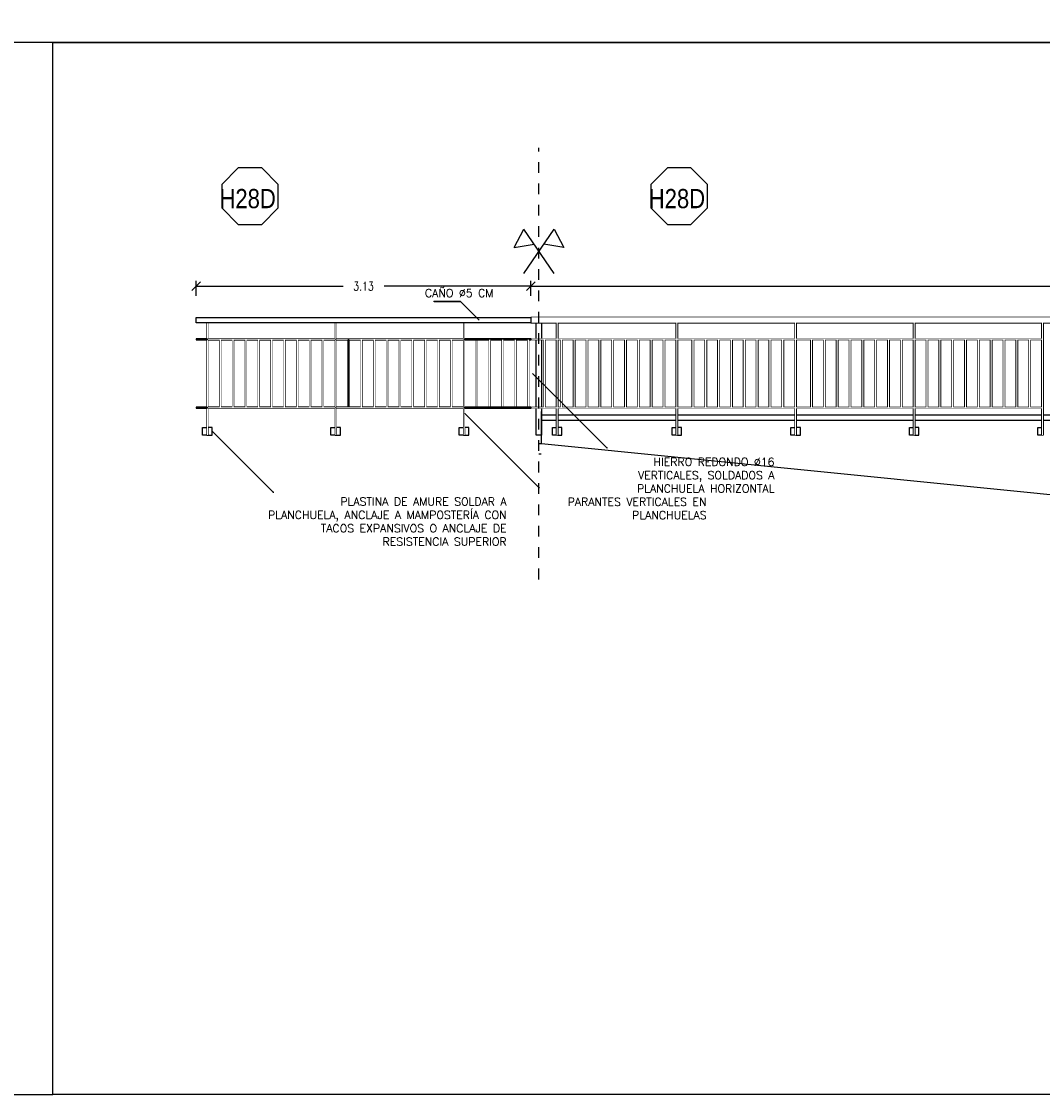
# Model space of a CAD drawing. Header units: millimetres. Extents: x -46 to 202, y -126 to 39.
# Tile 4 of 32: x -28.04 to -18.5, y -114.53 to -104.5. Entities that reach past the tile are written whole.
import ezdxf
from ezdxf.enums import TextEntityAlignment as Align

# ---------------------------------------------------------------- set-up
doc = ezdxf.new("R2010")
doc.units = ezdxf.units.MM
doc.header["$LTSCALE"] = 0.01
doc.set_wipeout_variables(frame=1)
doc.linetypes.add('DASHDOT', pattern=[1, 0.5, -0.25, 0, -0.25])
doc.layers.add('0 AUX', color=56, linetype='Continuous', plot=False)
for name, color, linetype in [('00 AC - ABERTURAS ALUMINIO - HATCH', 254, 'Continuous'), ('00 AC - SUELO', 1, 'Continuous'), ('A PROYECCION', 8, 'Continuous'), ('Hatch 354', 254, 'Continuous'), ('TXT', 3, 'Continuous'), ('TXT COTA', 3, 'Continuous')]:
    doc.layers.add(name, color=color, linetype=linetype)
doc.styles.add('arial narrow', font='ARIALN.TTF', dxfattribs={"height": 0.0025})
doc.styles.add('ESC20', font='romans.shx', dxfattribs={"height": 0.03})
doc.styles.add('SaAS simplex', font='simplex.shx', dxfattribs={"width": 0.8})
doc.dimstyles.new('COTAS 125', dxfattribs={"dimscale": 0.01, "dimtxt": 15, "dimasz": 8, "dimexe": 5, "dimexo": 20, "dimgap": 10, "dimtad": 0, "dimzin": 9, "dimdsep": 46, "dimtxsty": 'SaAS simplex', "dimblk": 'OBLIQUE', "dimcen": 0, "dimclrd": 8, "dimclre": 8, "dimclrt": 256, "dimadec": 1, "dimazin": 0, "dimtfac": 1, "dimtmove": 2, "dimatfit": 3, "dimldrblk": 'OBLIQUE', "dimfxl": 10, "dimlwd": -1, "dimlwe": -1, "dimarcsym": 0})
doc.dimstyles.new('COTAS 75', dxfattribs={"dimscale": 0.01, "dimtxt": 8, "dimasz": 8, "dimexe": 5, "dimexo": 20, "dimgap": 10, "dimtad": 0, "dimzin": 9, "dimdsep": 46, "dimtxsty": 'SaAS simplex', "dimblk": 'OBLIQUE', "dimcen": 0, "dimclrd": 8, "dimclre": 8, "dimclrt": 256, "dimadec": 1, "dimazin": 0, "dimtfac": 1, "dimtmove": 2, "dimatfit": 3, "dimldrblk": 'OBLIQUE', "dimfxl": 10, "dimlwd": -1, "dimlwe": -1, "dimarcsym": 0})

# ---------------------------------------------------------------- blocks, each defined once
blk = doc.blocks.new('baranda fachada')
at = {"color": 2, "extrusion": (0, 0, -1)}
for p, q in [((-8.428, 1.1), (-8.428, 1.1)), ((-8.428, 0.9), (-4.85, 0.9)), ((-8.428, 0.89), (-8.428, 0.9)), ((-4.85, 0.89), (-8.428, 0.89)), ((-4.84, 0.9), (-3.65, 0.9)), ((-3.65, 0.89), (-4.84, 0.89)), ((-8.428, 0.26), (-4.85, 0.26)), ((-8.428, 0.25), (-8.428, 0.26)), ((-4.85, 0.25), (-8.428, 0.25)), ((-4.84, 0.26), (-3.65, 0.26)), ((-3.65, 0.25), (-4.84, 0.25))]:
    blk.add_line(p, q, dxfattribs=at)
at = {"color": 4}
for p, q in [((-8.378, 0.9), (-8.378, 1.05)), ((-8.378, 1.05), (-8.328, 1.05)), ((-8.328, 1.05), (-8.328, 0.9)), ((-8.378, 0.26), (-8.378, 0.89)), ((-8.328, 0.89), (-8.328, 0.26)), ((-8.378, 0), (-8.378, 0.25)), ((-8.328, 0.25), (-8.328, 0)), ((-8.328, 0), (-8.378, 0))]:
    blk.add_line(p, q, dxfattribs=at)
at = {"color": 2}
for p, q in [((-3.65, 1.1), (-3.65, 1.1)), ((-7.069, 0.9), (-7.069, 0.89)), ((-5.959, 0.9), (-5.959, 0.89)), ((-4.85, 0.9), (-4.85, 0.89)), ((-7.149, 0.25), (-7.149, 0.26)), ((-7.069, 0.26), (-7.069, 0.25)), ((-6.04, 0.25), (-6.04, 0.26)), ((-5.959, 0.26), (-5.959, 0.25)), ((-4.85, 0.26), (-4.85, 0.25))]:
    blk.add_line(p, q, dxfattribs=at)
at = {"color": 6}
for points in [[(-8.178, 1.05), (-8.178, 0), (-8.188, 0), (-8.188, 1.05)], [(-7.059, 1.05), (-7.059, 0), (-7.069, 0), (-7.069, 1.05)], [(-5.949, 1.05), (-5.949, 0), (-5.959, 0), (-5.959, 1.05)], [(-4.84, 1.05), (-4.84, 0), (-4.85, 0), (-4.85, 1.05)], [(-3.64, 1.05), (-3.64, 0), (-3.65, 0), (-3.65, 1.05)]]:
    blk.add_lwpolyline(points, close=True, dxfattribs=at)
at = {"color": 252}
for points in [[(-8.188, 0), (-8.228, 0), (-8.228, 0.07), (-8.188, 0.07)], [(-8.178, 0), (-8.138, 0), (-8.138, 0.07), (-8.178, 0.07)], [(-7.069, 0), (-7.109, 0), (-7.109, 0.07), (-7.069, 0.07)], [(-7.059, 0), (-7.019, 0), (-7.019, 0.07), (-7.059, 0.07)], [(-5.959, 0), (-5.999, 0), (-5.999, 0.07), (-5.959, 0.07)], [(-5.949, 0), (-5.909, 0), (-5.909, 0.07), (-5.949, 0.07)], [(-4.85, 0), (-4.89, 0), (-4.89, 0.07), (-4.85, 0.07)], [(-4.84, 0), (-4.8, 0), (-4.8, 0.07), (-4.84, 0.07)], [(-3.65, 0), (-3.69, 0), (-3.69, 0.07), (-3.65, 0.07)]]:
    blk.add_lwpolyline(points, close=True, dxfattribs=at)
at = {"color": 2}
blk.add_polyline3d([(10.863, 1.05, 0), (10.863, 1.1, 0), (-8.428, 1.1, 0), (-8.428, 1.05, 0), (10.863, 1.05, 0), (10.863, 1.1, 0)], dxfattribs=at)
at = {"layer": '00 AC - ABERTURAS ALUMINIO - HATCH', "color": 6, "extrusion": (0, 0, -1)}
for p, q in [((-7.069, 0.9), (-7.069, 0.89)), ((-5.959, 0.9), (-5.959, 0.89)), ((-4.85, 0.9), (-4.85, 0.89)), ((-4.84, 0.89), (-4.84, 0.9)), ((-3.65, 0.9), (-3.65, 0.89)), ((-7.149, 0.25), (-7.149, 0.26)), ((-7.069, 0.26), (-7.069, 0.25)), ((-6.04, 0.25), (-6.04, 0.26)), ((-5.959, 0.26), (-5.959, 0.25)), ((-4.85, 0.26), (-4.85, 0.25)), ((-4.84, 0.25), (-4.84, 0.26)), ((-3.65, 0.26), (-3.65, 0.25))]:
    blk.add_line(p, q, dxfattribs=at)
at = {"layer": 'A PROYECCION'}
for p, q in [((-8.309, 0.26), (-8.309, 0.89)), ((-8.309, 0.89), (-8.297, 0.89)), ((-8.297, 0.89), (-8.297, 0.26)), ((-8.15, 0.89), (-8.138, 0.89)), ((-8.138, 0.89), (-8.138, 0.26)), ((-8.03, 0.89), (-8.018, 0.89)), ((-7.91, 0.89), (-7.898, 0.89)), ((-7.79, 0.89), (-7.778, 0.89)), ((-7.778, 0.89), (-7.778, 0.26)), ((-7.67, 0.26), (-7.67, 0.89)), ((-7.67, 0.89), (-7.658, 0.89)), ((-7.658, 0.89), (-7.658, 0.26)), ((-7.55, 0.26), (-7.55, 0.89)), ((-7.55, 0.89), (-7.538, 0.89)), ((-7.538, 0.89), (-7.538, 0.26)), ((-7.43, 0.26), (-7.43, 0.89)), ((-7.43, 0.89), (-7.418, 0.89)), ((-7.418, 0.89), (-7.418, 0.26)), ((-7.31, 0.26), (-7.31, 0.89)), ((-7.31, 0.89), (-7.298, 0.89)), ((-7.19, 0.89), (-7.178, 0.89)), ((-6.92, 0.26), (-6.92, 0.89)), ((-6.92, 0.89), (-6.908, 0.89)), ((-6.8, 0.89), (-6.788, 0.89)), ((-6.68, 0.89), (-6.668, 0.89)), ((-6.56, 0.89), (-6.548, 0.89)), ((-6.548, 0.89), (-6.548, 0.26)), ((-6.44, 0.26), (-6.44, 0.89)), ((-6.44, 0.89), (-6.428, 0.89)), ((-6.428, 0.89), (-6.428, 0.26)), ((-6.32, 0.26), (-6.32, 0.89)), ((-6.32, 0.89), (-6.308, 0.89)), ((-6.2, 0.26), (-6.2, 0.89)), ((-6.2, 0.89), (-6.188, 0.89)), ((-6.08, 0.26), (-6.08, 0.89)), ((-6.08, 0.89), (-6.068, 0.89)), ((-6.068, 0.89), (-6.068, 0.26)), ((-5.811, 0.26), (-5.811, 0.89)), ((-5.811, 0.89), (-5.799, 0.89)), ((-5.799, 0.89), (-5.799, 0.26)), ((-5.691, 0.26), (-5.691, 0.89)), ((-5.691, 0.89), (-5.679, 0.89)), ((-5.571, 0.26), (-5.571, 0.89)), ((-5.571, 0.89), (-5.559, 0.89)), ((-5.559, 0.89), (-5.559, 0.26)), ((-5.451, 0.89), (-5.439, 0.89)), ((-5.331, 0.89), (-5.319, 0.89)), ((-5.211, 0.89), (-5.199, 0.89)), ((-5.091, 0.26), (-5.091, 0.89)), ((-5.091, 0.89), (-5.079, 0.89)), ((-5.079, 0.89), (-5.079, 0.26)), ((-4.971, 0.26), (-4.971, 0.89)), ((-4.971, 0.89), (-4.959, 0.89)), ((-4.959, 0.89), (-4.959, 0.26)), ((-4.731, 0.26), (-4.731, 0.89)), ((-4.731, 0.89), (-4.719, 0.89)), ((-4.719, 0.89), (-4.719, 0.26)), ((-4.611, 0.26), (-4.611, 0.89)), ((-4.611, 0.89), (-4.599, 0.89)), ((-4.599, 0.89), (-4.599, 0.26)), ((-4.491, 0.26), (-4.491, 0.89)), ((-4.491, 0.89), (-4.479, 0.89)), ((-4.371, 0.89), (-4.359, 0.89)), ((-4.251, 0.89), (-4.239, 0.89)), ((-4.239, 0.89), (-4.239, 0.26)), ((-4.131, 0.26), (-4.131, 0.89)), ((-4.131, 0.89), (-4.119, 0.89)), ((-4.011, 0.26), (-4.011, 0.89)), ((-4.011, 0.89), (-3.999, 0.89)), ((-3.891, 0.89), (-3.879, 0.89)), ((-3.771, 0.26), (-3.771, 0.89)), ((-3.771, 0.89), (-3.759, 0.89)), ((-3.759, 0.89), (-3.759, 0.26)), ((-8.297, 0.26), (-8.309, 0.26)), ((-8.138, 0.26), (-8.15, 0.26)), ((-8.018, 0.26), (-8.03, 0.26)), ((-7.898, 0.26), (-7.91, 0.26)), ((-7.778, 0.26), (-7.79, 0.26)), ((-7.658, 0.26), (-7.67, 0.26)), ((-7.538, 0.26), (-7.55, 0.26)), ((-7.418, 0.26), (-7.43, 0.26)), ((-7.298, 0.26), (-7.31, 0.26)), ((-7.178, 0.26), (-7.19, 0.26)), ((-6.908, 0.26), (-6.92, 0.26)), ((-6.788, 0.26), (-6.8, 0.26)), ((-6.668, 0.26), (-6.68, 0.26)), ((-6.548, 0.26), (-6.56, 0.26)), ((-6.428, 0.26), (-6.44, 0.26)), ((-6.308, 0.26), (-6.32, 0.26)), ((-6.188, 0.26), (-6.2, 0.26)), ((-6.068, 0.26), (-6.08, 0.26)), ((-5.799, 0.26), (-5.811, 0.26)), ((-5.679, 0.26), (-5.691, 0.26)), ((-5.559, 0.26), (-5.571, 0.26)), ((-5.439, 0.26), (-5.451, 0.26)), ((-5.319, 0.26), (-5.331, 0.26)), ((-5.199, 0.26), (-5.211, 0.26)), ((-5.079, 0.26), (-5.091, 0.26)), ((-4.959, 0.26), (-4.971, 0.26)), ((-4.719, 0.26), (-4.731, 0.26)), ((-4.599, 0.26), (-4.611, 0.26)), ((-4.479, 0.26), (-4.491, 0.26)), ((-4.359, 0.26), (-4.371, 0.26)), ((-4.239, 0.26), (-4.251, 0.26)), ((-4.119, 0.26), (-4.131, 0.26)), ((-3.999, 0.26), (-4.011, 0.26)), ((-3.879, 0.26), (-3.891, 0.26)), ((-3.759, 0.26), (-3.771, 0.26))]:
    blk.add_line(p, q, dxfattribs=at)
at = {"layer": 'A PROYECCION', "extrusion": (0, 0, -1)}
for p, q in [((-8.15, 0.26), (-8.15, 0.89)), ((-8.03, 0.26), (-8.03, 0.89)), ((-8.018, 0.89), (-8.018, 0.26)), ((-7.91, 0.26), (-7.91, 0.89)), ((-7.898, 0.89), (-7.898, 0.26)), ((-7.79, 0.26), (-7.79, 0.89)), ((-7.298, 0.89), (-7.298, 0.26)), ((-7.19, 0.26), (-7.19, 0.89)), ((-7.178, 0.89), (-7.178, 0.26)), ((-6.908, 0.89), (-6.908, 0.26)), ((-6.8, 0.26), (-6.8, 0.89)), ((-6.788, 0.89), (-6.788, 0.26)), ((-6.68, 0.26), (-6.68, 0.89)), ((-6.668, 0.89), (-6.668, 0.26)), ((-6.56, 0.26), (-6.56, 0.89)), ((-6.308, 0.89), (-6.308, 0.26)), ((-6.188, 0.89), (-6.188, 0.26)), ((-5.679, 0.89), (-5.679, 0.26)), ((-5.451, 0.26), (-5.451, 0.89)), ((-5.439, 0.89), (-5.439, 0.26)), ((-5.331, 0.26), (-5.331, 0.89)), ((-5.319, 0.89), (-5.319, 0.26)), ((-5.211, 0.26), (-5.211, 0.89)), ((-5.199, 0.89), (-5.199, 0.26)), ((-4.479, 0.89), (-4.479, 0.26)), ((-4.371, 0.26), (-4.371, 0.89)), ((-4.359, 0.89), (-4.359, 0.26)), ((-4.251, 0.26), (-4.251, 0.89)), ((-4.119, 0.89), (-4.119, 0.26)), ((-3.999, 0.89), (-3.999, 0.26)), ((-3.891, 0.26), (-3.891, 0.89)), ((-3.879, 0.89), (-3.879, 0.26))]:
    blk.add_line(p, q, dxfattribs=at)
at = {"color": 6}
for points in [[(-8.178, 1.05), (-8.178, 0), (-8.188, 0), (-8.188, 1.05)], [(-7.059, 1.05), (-7.059, 0), (-7.069, 0), (-7.069, 1.05)], [(-5.949, 1.05), (-5.949, 0), (-5.959, 0), (-5.959, 1.05)], [(-4.84, 1.05), (-4.84, 0), (-4.85, 0), (-4.85, 1.05)], [(-3.64, 1.05), (-3.64, 0), (-3.65, 0), (-3.65, 1.05)]]:
    blk.add_wipeout(points, dxfattribs=at)
for points in [[(-8.297, 0.89), (-8.297, 0.26), (-8.309, 0.26), (-8.309, 0.89)], [(-8.018, 0.89), (-8.018, 0.26), (-8.03, 0.26), (-8.03, 0.89)], [(-7.898, 0.89), (-7.898, 0.26), (-7.91, 0.26), (-7.91, 0.89)], [(-7.778, 0.89), (-7.778, 0.26), (-7.79, 0.26), (-7.79, 0.89)], [(-7.658, 0.89), (-7.658, 0.26), (-7.67, 0.26), (-7.67, 0.89)], [(-7.538, 0.89), (-7.538, 0.26), (-7.55, 0.26), (-7.55, 0.89)], [(-7.418, 0.89), (-7.418, 0.26), (-7.43, 0.26), (-7.43, 0.89)], [(-7.298, 0.89), (-7.298, 0.26), (-7.31, 0.26), (-7.31, 0.89)], [(-7.178, 0.89), (-7.178, 0.26), (-7.19, 0.26), (-7.19, 0.89)], [(-6.908, 0.89), (-6.908, 0.26), (-6.92, 0.26), (-6.92, 0.89)], [(-6.788, 0.89), (-6.788, 0.26), (-6.8, 0.26), (-6.8, 0.89)], [(-6.668, 0.89), (-6.668, 0.26), (-6.68, 0.26), (-6.68, 0.89)], [(-6.548, 0.89), (-6.548, 0.26), (-6.56, 0.26), (-6.56, 0.89)], [(-6.428, 0.89), (-6.428, 0.26), (-6.44, 0.26), (-6.44, 0.89)], [(-6.308, 0.89), (-6.308, 0.26), (-6.32, 0.26), (-6.32, 0.89)], [(-6.188, 0.89), (-6.188, 0.26), (-6.2, 0.26), (-6.2, 0.89)], [(-6.068, 0.89), (-6.068, 0.26), (-6.08, 0.26), (-6.08, 0.89)], [(-5.799, 0.89), (-5.799, 0.26), (-5.811, 0.26), (-5.811, 0.89)], [(-5.679, 0.89), (-5.679, 0.26), (-5.691, 0.26), (-5.691, 0.89)], [(-5.559, 0.89), (-5.559, 0.26), (-5.571, 0.26), (-5.571, 0.89)], [(-5.439, 0.89), (-5.439, 0.26), (-5.451, 0.26), (-5.451, 0.89)], [(-5.319, 0.89), (-5.319, 0.26), (-5.331, 0.26), (-5.331, 0.89)], [(-5.199, 0.89), (-5.199, 0.26), (-5.211, 0.26), (-5.211, 0.89)], [(-5.079, 0.89), (-5.079, 0.26), (-5.091, 0.26), (-5.091, 0.89)], [(-4.959, 0.89), (-4.959, 0.26), (-4.971, 0.26), (-4.971, 0.89)], [(-4.719, 0.89), (-4.719, 0.26), (-4.731, 0.26), (-4.731, 0.89)], [(-4.599, 0.89), (-4.599, 0.26), (-4.611, 0.26), (-4.611, 0.89)], [(-4.479, 0.89), (-4.479, 0.26), (-4.491, 0.26), (-4.491, 0.89)], [(-4.359, 0.89), (-4.359, 0.26), (-4.371, 0.26), (-4.371, 0.89)], [(-4.239, 0.89), (-4.239, 0.26), (-4.251, 0.26), (-4.251, 0.89)], [(-4.119, 0.89), (-4.119, 0.26), (-4.131, 0.26), (-4.131, 0.89)], [(-3.999, 0.89), (-3.999, 0.26), (-4.011, 0.26), (-4.011, 0.89)], [(-3.879, 0.89), (-3.879, 0.26), (-3.891, 0.26), (-3.891, 0.89)], [(-3.759, 0.89), (-3.759, 0.26), (-3.771, 0.26), (-3.771, 0.89)]]:
    blk.add_wipeout(points).dxf.layer = 'A PROYECCION'
at = {"color": 2}
blk.add_wipeout([(-8.428, 1.1), (10.863, 1.1), (10.863, 1.05), (-8.428, 1.05)], dxfattribs=at)
for points in [[(-8.018, 0.89), (-8.018, 0.26), (-8.03, 0.26), (-8.03, 0.89)], [(-7.898, 0.89), (-7.898, 0.26), (-7.91, 0.26), (-7.91, 0.89)], [(-7.778, 0.89), (-7.778, 0.26), (-7.79, 0.26), (-7.79, 0.89)], [(-7.658, 0.89), (-7.658, 0.26), (-7.67, 0.26), (-7.67, 0.89)], [(-7.538, 0.89), (-7.538, 0.26), (-7.55, 0.26), (-7.55, 0.89)], [(-7.418, 0.89), (-7.418, 0.26), (-7.43, 0.26), (-7.43, 0.89)], [(-7.298, 0.89), (-7.298, 0.26), (-7.31, 0.26), (-7.31, 0.89)], [(-7.178, 0.89), (-7.178, 0.26), (-7.19, 0.26), (-7.19, 0.89)]]:
    blk.add_wipeout(points).dxf.layer = 'A PROYECCION'
at = {"color": 6}
for points in [[(-8.188, 1.05), (-8.178, 1.05), (-8.178, 0), (-8.188, 0)], [(-7.069, 1.05), (-7.059, 1.05), (-7.059, 0), (-7.069, 0)], [(-5.959, 1.05), (-5.949, 1.05), (-5.949, 0), (-5.959, 0)], [(-4.85, 1.05), (-4.84, 1.05), (-4.84, 0), (-4.85, 0)], [(-3.65, 1.05), (-3.64, 1.05), (-3.64, 0), (-3.65, 0)]]:
    blk.add_wipeout(points, dxfattribs=at)
at = {"color": 2}
for points in [[(-4.84, 0.9), (-3.65, 0.9), (-3.65, 0.89), (-4.84, 0.89)], [(-4.84, 0.26), (-3.65, 0.26), (-3.65, 0.25), (-4.84, 0.25)]]:
    blk.add_wipeout(points, dxfattribs=at)
blk.add_wipeout([(-8.138, 0.89), (-8.138, 0.26), (-8.15, 0.26), (-8.15, 0.89)]).dxf.layer = 'A PROYECCION'
for points in [[(-5.949, 0.9), (-4.85, 0.9), (-4.85, 0.89), (-5.949, 0.89)], [(-5.949, 0.26), (-4.85, 0.26), (-4.85, 0.25), (-5.949, 0.25)]]:
    blk.add_wipeout(points, dxfattribs=at)
blk.add_wipeout([(-8.138, 0.89), (-8.138, 0.26), (-8.15, 0.26), (-8.15, 0.89)]).dxf.layer = 'A PROYECCION'
for points in [[(-7.059, 0.9), (-5.959, 0.9), (-5.959, 0.89), (-7.059, 0.89)], [(-7.059, 0.26), (-5.959, 0.26), (-5.959, 0.25), (-7.059, 0.25)]]:
    blk.add_wipeout(points, dxfattribs=at)
for points in [[(-8.178, 0.9), (-7.069, 0.9), (-7.069, 0.89), (-8.178, 0.89)], [(-8.178, 0.26), (-7.069, 0.26), (-7.069, 0.25), (-8.178, 0.25)]]:
    blk.add_wipeout(points, dxfattribs=at)
for points in [[(-8.428, 0.9), (-8.188, 0.9), (-8.188, 0.89), (-8.428, 0.89)], [(-8.428, 0.26), (-8.188, 0.26), (-8.188, 0.25), (-8.428, 0.25)]]:
    blk.add_wipeout(points, dxfattribs=at)
blk = doc.blocks.new('parante vertical')
at = {"color": 6}
blk.add_lwpolyline([(-1.07, -0.005), (-0.02, -0.005), (-0.02, 0.005), (-1.07, 0.005)], close=True, dxfattribs=at)
at = {"color": 252}
for points in [[(-0.02, 0.005), (-0.02, 0.045), (-0.09, 0.045), (-0.09, 0.005)], [(-0.02, -0.005), (-0.02, -0.045), (-0.09, -0.045), (-0.09, -0.005)]]:
    blk.add_lwpolyline(points, close=True, dxfattribs=at)
at = {"color": 6}
blk.add_wipeout([(-1.07, -0.005), (-0.02, -0.005), (-0.02, 0.005), (-1.07, 0.005)], dxfattribs=at)
blk = doc.blocks.new('_Oblique')
at = {"layer": 'TXT COTA', "color": 0, "lineweight": -2}
blk.add_line((-0.5, -0.5), (0.5, 0.5), dxfattribs=at)
blk = doc.blocks.new('*D1062')
at = {"layer": 'Defpoints', "color": 0, "transparency": 16777216}
for p in [(-23.281, -106.97), (-23.281, -107.261), (-3.99, -107.261)]:
    blk.add_point(p, dxfattribs=at)
at = {"layer": 'TXT COTA', "color": 8, "transparency": 16777216}
for p, q in [((-23.281, -107.061), (-23.281, -106.92)), ((-23.281, -106.97), (-13.855, -106.97)), ((-3.99, -106.97), (-13.415, -106.97)), ((-3.99, -107.061), (-3.99, -106.92))]:
    blk.add_line(p, q, dxfattribs=at)
at = {"layer": 'TXT COTA', "color": 8, "transparency": 16777216, "xscale": 0.08, "yscale": 0.08, "zscale": 0.08, "rotation": 180}
blk.add_blockref('_Oblique', (-23.281, -106.97), dxfattribs=at)
at = {"layer": 'TXT COTA', "color": 8, "transparency": 16777216, "xscale": 0.08, "yscale": 0.08, "zscale": 0.08}
blk.add_blockref('_Oblique', (-3.99, -106.97), dxfattribs=at)
at = {"layer": 'TXT COTA', "transparency": 16777216, "insert": (-13.635, -106.97), "char_height": 0.08, "attachment_point": 5, "style": 'SaAS simplex'}
blk.add_mtext('19.29', dxfattribs=at)
blk = doc.blocks.new('tipo herreria')
blk.add_lwpolyline([(-0.0729, 0.176), (-0.176, 0.0729), (-0.176, -0.0729), (-0.0729, -0.176), (0.0729, -0.176), (0.176, -0.0729), (0.176, 0.0729), (0.0729, 0.176)], close=True)
at = {"color": 0, "style": 'arial narrow'}
blk.add_attdef('33', text='', height=0.12, dxfattribs=at).set_placement((0, -0.075), align=Align.MIDDLE_CENTER)
blk = doc.blocks.new('*D1063')
at = {"layer": 'Defpoints', "color": 0, "transparency": 16777216}
for p in [(-26.411, -106.97), (-26.411, -107.261), (-23.281, -107.261)]:
    blk.add_point(p, dxfattribs=at)
at = {"layer": 'TXT COTA', "color": 8, "transparency": 16777216}
for p, q in [((-26.411, -107.061), (-26.411, -106.92)), ((-26.411, -106.97), (-25.037, -106.97)), ((-23.281, -106.97), (-24.654, -106.97)), ((-23.281, -107.061), (-23.281, -106.92))]:
    blk.add_line(p, q, dxfattribs=at)
at = {"layer": 'TXT COTA', "color": 8, "transparency": 16777216, "xscale": 0.08, "yscale": 0.08, "zscale": 0.08, "rotation": 180}
blk.add_blockref('_Oblique', (-26.411, -106.97), dxfattribs=at)
at = {"layer": 'TXT COTA', "color": 8, "transparency": 16777216, "xscale": 0.08, "yscale": 0.08, "zscale": 0.08}
blk.add_blockref('_Oblique', (-23.281, -106.97), dxfattribs=at)
at = {"layer": 'TXT COTA', "transparency": 16777216, "insert": (-24.846, -106.97), "char_height": 0.08, "attachment_point": 5, "style": 'SaAS simplex'}
blk.add_mtext('3.13', dxfattribs=at)

msp = doc.modelspace()

# ---------------------------------------------------------------- linework, layer by layer
at = {"color": 67, "true_color": 0x727430}
for p, q in [((-23.065, -106.852), (-23.346, -106.437)), ((-23.346, -106.852), (-23.065, -106.437)), ((-23.065, -106.437), (-22.972, -106.609)), ((-23.439, -106.609), (-23.252, -106.576)), ((-22.972, -106.609), (-23.16, -106.576))]:
    msp.add_line(p, q, dxfattribs=at)
at = {"color": 2}
msp.add_line((-26.411, -107.311), (-26.411, -107.261), dxfattribs=at)
at = {"color": 67, "true_color": 0x727430}
msp.add_lwpolyline([(-23.439, -106.609), (-23.346, -106.437)], dxfattribs=at)
at = {"layer": '0 AUX'}
for points in [[(-41.726, -94.859), (2.29, -94.859), (2.29, -104.692), (-41.726, -104.692)], [(-27.751, -104.692), (-41.726, -104.692), (-41.726, -114.525), (-27.751, -114.525)]]:
    msp.add_lwpolyline(points, close=True, dxfattribs=at)
at = {"layer": '00 AC - SUELO'}
for points in [[(-23.206, -108.441), (-23.181, -108.441), (-13.886, -109.371), (-12.386, -109.371), (-3.099, -110.3), (-3.091, -110.301), (0.032, -110.301)], [(-23.186, -108.541), (-23.206, -108.541)]]:
    msp.add_lwpolyline(points, dxfattribs=at)
at = {"layer": 'A PROYECCION'}
for points in [[(-26.192, -107.471), (-26.192, -108.101), (-26.18, -108.101), (-26.18, -107.471)], [(-26.072, -107.471), (-26.072, -108.101), (-26.06, -108.101), (-26.06, -107.471)], [(-25.952, -107.471), (-25.952, -108.101), (-25.94, -108.101), (-25.94, -107.471)], [(-25.832, -107.471), (-25.832, -108.101), (-25.82, -108.101), (-25.82, -107.471)], [(-25.712, -107.471), (-25.712, -108.101), (-25.7, -108.101), (-25.7, -107.471)], [(-25.592, -107.471), (-25.592, -108.101), (-25.58, -108.101), (-25.58, -107.471)], [(-25.472, -107.471), (-25.472, -108.101), (-25.46, -108.101), (-25.46, -107.471)], [(-25.352, -107.471), (-25.352, -108.101), (-25.34, -108.101), (-25.34, -107.471)], [(-25.232, -107.471), (-25.232, -108.101), (-25.22, -108.101), (-25.22, -107.471)], [(-24.872, -107.471), (-24.872, -108.101), (-24.86, -108.101), (-24.86, -107.471)], [(-24.752, -107.471), (-24.752, -108.101), (-24.74, -108.101), (-24.74, -107.471)], [(-24.632, -107.471), (-24.632, -108.101), (-24.62, -108.101), (-24.62, -107.471)], [(-24.512, -107.471), (-24.512, -108.101), (-24.5, -108.101), (-24.5, -107.471)], [(-24.392, -107.471), (-24.392, -108.101), (-24.38, -108.101), (-24.38, -107.471)], [(-24.272, -107.471), (-24.272, -108.101), (-24.26, -108.101), (-24.26, -107.471)], [(-24.152, -107.471), (-24.152, -108.101), (-24.14, -108.101), (-24.14, -107.471)], [(-24.032, -107.471), (-24.032, -108.101), (-24.02, -108.101), (-24.02, -107.471)], [(-23.792, -107.471), (-23.792, -108.101), (-23.78, -108.101), (-23.78, -107.471)], [(-23.672, -107.471), (-23.672, -108.101), (-23.66, -108.101), (-23.66, -107.471)], [(-23.552, -107.471), (-23.552, -108.101), (-23.54, -108.101), (-23.54, -107.471)], [(-23.432, -107.471), (-23.432, -108.101), (-23.42, -108.101), (-23.42, -107.471)]]:
    msp.add_lwpolyline(points, close=True, dxfattribs=at)
at = {"layer": 'Hatch 354'}
for points in [[(-23.181, -108.171), (-3.99, -108.171)], [(-23.181, -108.221), (-3.99, -108.221)]]:
    msp.add_lwpolyline(points, dxfattribs=at)

# ---------------------------------------------------------------- block references
at = {"rotation": 270}
for p in [(-26.306, -108.381), (-25.106, -108.381), (-23.906, -108.381)]:
    msp.add_blockref('parante vertical', p, dxfattribs=at)
at = {"layer": 'TXT'}
ref = msp.add_blockref('tipo herreria', (-25.908, -106.128), dxfattribs=dict(at, xscale=1.5, yscale=1.5, zscale=1.5))
ref.add_attrib('33', 'H28D', dxfattribs={"layer": '0', "color": 0, "height": 0.18, "style": 'arial narrow'}).set_placement((-25.93, -106.241), align=Align.CENTER)
ref = msp.add_blockref('tipo herreria', (-21.895, -106.128), dxfattribs=dict(at, xscale=1.5, yscale=1.5, zscale=1.5))
ref.add_attrib('33', 'H28D', dxfattribs={"layer": '0', "color": 0, "height": 0.18, "style": 'arial narrow'}).set_placement((-21.916, -106.241), align=Align.CENTER)

# ---------------------------------------------------------------- texts
at = {"layer": 'TXT COTA', "ltscale": 0.025, "char_height": 0.0748, "attachment_point": 3, "style": 'ESC20'}
for s, insert, width in [('CAÑO ∅5 CM', (-23.631, -106.997), 1.58218), ('HIERRO REDONDO ∅16 VERTICALES, SOLDADOS A PLANCHUELA HORIZONTAL', (-21.004, -108.575), 1.58218), ('PLASTINA DE AMURE SOLDAR A PLANCHUELA, ANCLAJE A MAMPOSTERÍA CON TACOS EXPANSIVOS O ANCLAJE DE RESISTENCIA SUPERIOR', (-23.508, -108.946), 2.42963), ('PARANTES VERTICALES EN PLANCHUELAS', (-21.639, -108.948), 1.58218)]:
    msp.add_mtext(s, dxfattribs=dict(at, insert=insert, width=width))

# ---------------------------------------------------------------- leaders
at = {"layer": 'TXT COTA', "color": 1}
msp.add_leader([(-24.186, -107.112), (-23.94, -107.112), (-24.186, -107.112)], dimstyle='COTAS 125', override={"dimtxt": 5, "dimasz": 6, "dimclrd": 1, "dimldrblk": 'DotSmall'}, dxfattribs=at)

# ---------------------------------------------------------------- next in the draw order: linework, layer by layer
at = {"color": 2}
for points in [[(-26.301, -107.461), (-26.301, -107.471), (-25.111, -107.471), (-25.111, -107.461)], [(-26.301, -108.101), (-26.301, -108.111), (-25.111, -108.111), (-25.111, -108.101)]]:
    msp.add_lwpolyline(points, close=True, dxfattribs=at)
at = {"layer": 'TXT COTA', "color": 1}
msp.add_lwpolyline([(-23.94, -107.112), (-23.766, -107.286)], dxfattribs=at)

# ---------------------------------------------------------------- next in the draw order: block references
at = {"layer": '00 AC - ABERTURAS ALUMINIO - HATCH', "color": 6}
msp.add_blockref('baranda fachada', (-14.853, -108.361), dxfattribs=at)

# ---------------------------------------------------------------- next in the draw order: leaders
at = {"layer": 'TXT COTA', "color": 1}
msp.add_leader([(-25.69, -108.896), (-26.261, -108.326), (-25.69, -108.896)], dimstyle='COTAS 125', override={"dimtxt": 5, "dimasz": 6, "dimclrd": 1, "dimldrblk": 'DotSmall'}, dxfattribs=at)

# ---------------------------------------------------------------- next in the draw order: linework, layer by layer
at = {"color": 2}
for p, q in [((-26.411, -107.261), (-23.281, -107.261)), ((-23.281, -107.311), (-26.411, -107.311))]:
    msp.add_line(p, q, dxfattribs=at)
for points in [[(-23.281, -107.311), (-26.411, -107.311), (-26.411, -107.261), (-23.281, -107.261)], [(-23.281, -107.261), (-23.281, -107.311)]]:
    msp.add_lwpolyline(points, dxfattribs=at)
at = {"layer": '00 AC - ABERTURAS ALUMINIO - HATCH'}
msp.add_lwpolyline([(-23.181, -108.441), (-23.181, -108.141)], dxfattribs=at)
at = {"layer": 'A PROYECCION'}
msp.add_lwpolyline([(-23.312, -107.471), (-23.312, -108.101), (-23.3, -108.101), (-23.3, -107.471)], close=True, dxfattribs=at)
at = {"layer": 'TXT', "linetype": 'DASHDOT'}
msp.add_lwpolyline([(-23.206, -109.71), (-23.206, -105.678)], dxfattribs=at)

# ---------------------------------------------------------------- next in the draw order: dimensions: what is measured, and where the dimension line sits
at = {"layer": 'TXT COTA'}
for base, p1, p2, picture, middle in [((-26.411, -106.97), (-23.281, -107.261), (-26.411, -107.261), '*D1063', (-24.846, -106.97)), ((-23.281, -106.97), (-3.99, -107.261), (-23.281, -107.261), '*D1062', (-13.635, -106.97))]:
    dim = msp.add_linear_dim(base=base, p1=p1, p2=p2, angle=180, dimstyle='COTAS 75', dxfattribs=at)
    dim.commit()
    dim.dimension.update_dxf_attribs({"geometry": picture, "text_midpoint": middle})

# ---------------------------------------------------------------- next in the draw order: wipeouts: each hides what was drawn before it
at = {"color": 2}
msp.add_wipeout([(-26.301, -107.461), (-26.301, -107.471), (-25.111, -107.471), (-25.111, -107.461)], dxfattribs=at)

# ---------------------------------------------------------------- next in the draw order: linework, layer by layer
for points in [[(-26.411, -107.461), (-26.411, -107.471), (-26.311, -107.471), (-26.311, -107.461)], [(-25.101, -107.461), (-25.101, -107.471), (-23.911, -107.471), (-23.911, -107.461)]]:
    msp.add_lwpolyline(points, close=True, dxfattribs=at)

# ---------------------------------------------------------------- next in the draw order: wipeouts: each hides what was drawn before it
for points in [[(-26.192, -107.471), (-26.192, -108.101), (-26.18, -108.101), (-26.18, -107.471)], [(-26.072, -107.471), (-26.072, -108.101), (-26.06, -108.101), (-26.06, -107.471)], [(-25.952, -107.471), (-25.952, -108.101), (-25.94, -108.101), (-25.94, -107.471)], [(-25.832, -107.471), (-25.832, -108.101), (-25.82, -108.101), (-25.82, -107.471)], [(-25.712, -107.471), (-25.712, -108.101), (-25.7, -108.101), (-25.7, -107.471)], [(-25.592, -107.471), (-25.592, -108.101), (-25.58, -108.101), (-25.58, -107.471)], [(-25.472, -107.471), (-25.472, -108.101), (-25.46, -108.101), (-25.46, -107.471)], [(-25.352, -107.471), (-25.352, -108.101), (-25.34, -108.101), (-25.34, -107.471)], [(-25.232, -107.471), (-25.232, -108.101), (-25.22, -108.101), (-25.22, -107.471)]]:
    msp.add_wipeout(points).dxf.layer = 'A PROYECCION'

# ---------------------------------------------------------------- next in the draw order: wipeouts: each hides what was drawn before it
for points in [[(-25.101, -107.461), (-25.101, -107.471), (-23.911, -107.471), (-23.911, -107.461)], [(-26.301, -108.101), (-26.301, -108.111), (-25.111, -108.111), (-25.111, -108.101)]]:
    msp.add_wipeout(points, dxfattribs=at)

# ---------------------------------------------------------------- next in the draw order: linework, layer by layer
for p, q in [((-23.901, -107.461), (-23.901, -107.471)), ((-23.281, -107.461), (-23.901, -107.461)), ((-23.901, -107.461), (-23.901, -107.471)), ((-23.901, -107.471), (-23.281, -107.471))]:
    msp.add_line(p, q, dxfattribs=at)
for points in [[(-26.411, -108.101), (-26.411, -108.111), (-26.311, -108.111), (-26.311, -108.101)], [(-25.101, -108.101), (-25.101, -108.111), (-23.911, -108.111), (-23.911, -108.101)]]:
    msp.add_lwpolyline(points, close=True, dxfattribs=at)

# ---------------------------------------------------------------- next in the draw order: wipeouts: each hides what was drawn before it
for points in [[(-24.992, -107.471), (-24.992, -108.101), (-24.98, -108.101), (-24.98, -107.471)], [(-24.872, -107.471), (-24.872, -108.101), (-24.86, -108.101), (-24.86, -107.471)], [(-24.752, -107.471), (-24.752, -108.101), (-24.74, -108.101), (-24.74, -107.471)], [(-24.632, -107.471), (-24.632, -108.101), (-24.62, -108.101), (-24.62, -107.471)], [(-24.512, -107.471), (-24.512, -108.101), (-24.5, -108.101), (-24.5, -107.471)], [(-24.392, -107.471), (-24.392, -108.101), (-24.38, -108.101), (-24.38, -107.471)], [(-24.272, -107.471), (-24.272, -108.101), (-24.26, -108.101), (-24.26, -107.471)], [(-24.032, -107.471), (-24.032, -108.101), (-24.02, -108.101), (-24.02, -107.471)]]:
    msp.add_wipeout(points).dxf.layer = 'A PROYECCION'

# ---------------------------------------------------------------- next in the draw order: linework, layer by layer
at = {"layer": 'A PROYECCION'}
msp.add_lwpolyline([(-24.992, -107.471), (-24.992, -108.101), (-24.98, -108.101), (-24.98, -107.471)], close=True, dxfattribs=at)

# ---------------------------------------------------------------- next in the draw order: wipeouts: each hides what was drawn before it
at = {"color": 2}
msp.add_wipeout([(-25.101, -108.101), (-25.101, -108.111), (-23.911, -108.111), (-23.911, -108.101)], dxfattribs=at)

# ---------------------------------------------------------------- next in the draw order: linework, layer by layer
for p, q in [((-23.901, -108.101), (-23.901, -108.111)), ((-23.281, -108.101), (-23.901, -108.101)), ((-23.901, -108.101), (-23.901, -108.111)), ((-23.901, -108.111), (-23.281, -108.111))]:
    msp.add_line(p, q, dxfattribs=at)

# ---------------------------------------------------------------- next in the draw order: leaders
at = {"layer": 'TXT COTA', "color": 1}
msp.add_leader([(-23.205, -108.854), (-23.901, -108.158), (-23.205, -108.854)], dimstyle='COTAS 125', override={"dimtxt": 5, "dimasz": 6, "dimclrd": 1, "dimldrblk": 'DotSmall'}, dxfattribs=at)

# ---------------------------------------------------------------- next in the draw order: wipeouts: each hides what was drawn before it
msp.add_wipeout([(-24.152, -107.471), (-24.152, -108.101), (-24.14, -108.101), (-24.14, -107.471)]).dxf.layer = 'A PROYECCION'

# ---------------------------------------------------------------- next in the draw order: wipeouts: each hides what was drawn before it
msp.add_wipeout([(-23.792, -107.471), (-23.792, -108.101), (-23.78, -108.101), (-23.78, -107.471)]).dxf.layer = 'A PROYECCION'

# ---------------------------------------------------------------- next in the draw order: linework, layer by layer
at = {"color": 2}
for p, q in [((-23.281, -107.461), (-23.901, -107.461)), ((-23.901, -107.471), (-23.281, -107.471))]:
    msp.add_line(p, q, dxfattribs=at)

# ---------------------------------------------------------------- next in the draw order: wipeouts: each hides what was drawn before it
for points in [[(-23.672, -107.471), (-23.672, -108.101), (-23.66, -108.101), (-23.66, -107.471)], [(-23.552, -107.471), (-23.552, -108.101), (-23.54, -108.101), (-23.54, -107.471)], [(-23.432, -107.471), (-23.432, -108.101), (-23.42, -108.101), (-23.42, -107.471)], [(-23.312, -107.471), (-23.312, -108.101), (-23.3, -108.101), (-23.3, -107.471)]]:
    msp.add_wipeout(points).dxf.layer = 'A PROYECCION'

# ---------------------------------------------------------------- next in the draw order: linework, layer by layer
for p, q in [((-23.281, -108.101), (-23.901, -108.101)), ((-23.901, -108.111), (-23.281, -108.111))]:
    msp.add_line(p, q, dxfattribs=at)
for points in [[(-23.281, -107.461), (-23.281, -107.471)], [(-23.281, -108.101), (-23.281, -108.111)]]:
    msp.add_lwpolyline(points, dxfattribs=at)
at = {"layer": '0 AUX'}
msp.add_lwpolyline([(-27.751, -104.692), (2.29, -104.692), (2.29, -114.525), (-27.751, -114.525)], close=True, dxfattribs=at)

# ---------------------------------------------------------------- next in the draw order: leaders
at = {"layer": 'TXT COTA', "color": 1}
msp.add_leader([(-22.57, -108.481), (-23.266, -107.786), (-22.57, -108.481)], dimstyle='COTAS 125', override={"dimtxt": 5, "dimasz": 6, "dimclrd": 1, "dimldrblk": 'DotSmall'}, dxfattribs=at)

doc.saveas('drawing.dxf')
